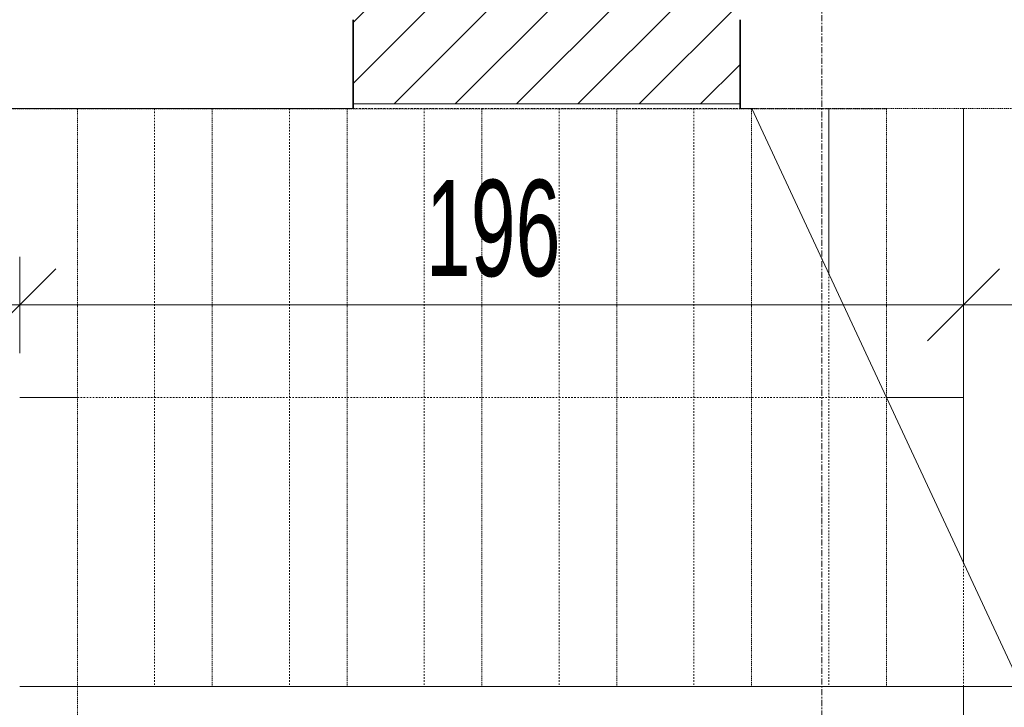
# Model space of a CAD drawing. Header units: millimetres. Extents: x -57350 to 14871, y -25411 to 16830.
# Tile 32 of 66: x -31499 to -29455, y 4172 to 5600. Entities that reach past the tile are written whole.
import ezdxf

# ---------------------------------------------------------------- set-up
doc = ezdxf.new("R2010")
doc.units = ezdxf.units.MM
for name, pattern in [('Kreska', [6.35, 3.175, -3.175]), ('Linia siatki', [22.225, 12.7, -3.175, 3.175, -3.175]), ('Ponad', [3.96875, 2.38125, -1.5875])]:
    doc.linetypes.add(name, pattern=pattern)
for name, color, linetype, lineweight in [('A-ANNO-DIMS', 7, 'Continuous', 5), ('A-ANNO-DIMS-100', 7, 'Continuous', 5), ('A-WALL', 7, 'Continuous', 5), ('A-WALL-PATT', 7, 'Continuous', 35), ('S-GRID', 7, 'Continuous', 5), ('S-STRS', 7, 'Continuous', 5), ('S-STRS-ANNO', 7, 'Continuous', 5), ('S-STRS-HDLN', 7, 'Kreska', 5), ('S-STRS-MBND', 7, 'Ponad', 5)]:
    doc.layers.add(name, color=color, linetype=linetype, lineweight=lineweight)
doc.layers.add('A-DETL-HDLN', color=7, linetype='Kreska', lineweight=5, true_color=0x00a600)
doc.styles.add('Arial_5', font='arial.ttf', dxfattribs={"width": 0.6, "height": 200})
doc.dimstyles.new('standard_wielkość_otworów', dxfattribs={"dimscale": 304.8, "dimtxt": 204.05188, "dimasz": 0.492126, "dimexe": 0.328084, "dimexo": 0.0625, "dimgap": 0, "dimtad": 1, "dimdec": 0, "dimlfac": 0.1, "dimzin": 0, "dimdsep": 46, "dimtxsty": 'Arial_5', "dimblk1": 'OBLIQUE', "dimblk2": 'OBLIQUE', "dimsah": 1, "dimcen": 0.09, "dimazin": 0, "dimtfac": 1, "dimtdec": 4, "dimtix": 1, "dimtmove": 0, "dimatfit": 3, "dimfxl": 0.328084, "dimfxlon": 1, "dimtvp": 1, "dimtolj": 1, "dimtzin": 0, "dimarcsym": 2})

# ---------------------------------------------------------------- blocks, each defined once
blk = doc.blocks.new('DIMBLOCK278-RZUT PIĘTRA I')
at = {"layer": 'A-ANNO-DIMS-100', "color": 250, "true_color": 0x303030, "transparency": 16777216}
for p, q in [((-32899.4, 5007.9), (-32899.4, 5107.9)), ((-31499.4, 5007.9), (-31499.4, 5107.9)), ((-32899.4, 5007.9), (-32824.4, 5082.9)), ((-31499.4, 5007.9), (-31424.4, 5082.9)), ((-32899.4, 5007.9), (-32974.4, 4932.9)), ((-32899.4, 5007.9), (-31499.4, 5007.9)), ((-32899.4, 5007.9), (-32899.4, 4907.9)), ((-31499.4, 5007.9), (-31574.4, 4932.9)), ((-31499.4, 5007.9), (-31499.4, 4907.9))]:
    blk.add_line(p, q, dxfattribs=at)
at = {"layer": 'A-ANNO-DIMS-100', "color": 0, "transparency": 16777216, "insert": (-32336, 5267.5), "char_height": 200, "width": 327.739, "attachment_point": 1, "line_spacing_factor": 0.941778, "style": 'Arial_5'}
blk.add_mtext('140', dxfattribs=at)
blk = doc.blocks.new('_Oblique')
at = {"color": 0, "linetype": 'ByBlock', "lineweight": -2}
blk.add_line((-0.5, -0.5), (0.5, 0.5), dxfattribs=at)
blk = doc.blocks.new('DIMBLOCK279-RZUT PIĘTRA I')
at = {"layer": 'A-ANNO-DIMS-100', "color": 250, "true_color": 0x303030, "transparency": 16777216}
for p, q in [((-31499.4, 5007.9), (-31499.4, 5107.9)), ((-29539.4, 5007.9), (-29539.4, 5107.9)), ((-31499.4, 5007.9), (-31424.4, 5082.9)), ((-29539.4, 5007.9), (-29464.4, 5082.9)), ((-31499.4, 5007.9), (-31574.4, 4932.9)), ((-31499.4, 5007.9), (-29539.4, 5007.9)), ((-31499.4, 5007.9), (-31499.4, 4907.9)), ((-29539.4, 5007.9), (-29614.4, 4932.9)), ((-29539.4, 5007.9), (-29539.4, 4907.9))]:
    blk.add_line(p, q, dxfattribs=at)
at = {"layer": 'A-ANNO-DIMS-100', "color": 0, "transparency": 16777216, "insert": (-30656, 5267.5), "char_height": 200, "width": 327.739, "attachment_point": 1, "line_spacing_factor": 0.941778, "style": 'Arial_5'}
blk.add_mtext('196', dxfattribs=at)
blk = doc.blocks.new('DIMBLOCK280-RZUT PIĘTRA I')
at = {"layer": 'A-ANNO-DIMS-100', "color": 250, "true_color": 0x303030, "transparency": 16777216}
for p, q in [((-29539.4, 5007.9), (-29539.4, 5107.9)), ((-28139.4, 5007.9), (-28139.4, 5107.9)), ((-29539.4, 5007.9), (-29464.4, 5082.9)), ((-28139.4, 5007.9), (-28064.4, 5082.9)), ((-29539.4, 5007.9), (-29614.4, 4932.9)), ((-29539.4, 5007.9), (-28139.4, 5007.9)), ((-29539.4, 5007.9), (-29539.4, 4907.9)), ((-28139.4, 5007.9), (-28214.4, 4932.9)), ((-28139.4, 5007.9), (-28139.4, 4907.9))]:
    blk.add_line(p, q, dxfattribs=at)
at = {"layer": 'A-ANNO-DIMS-100', "color": 0, "transparency": 16777216, "insert": (-28976, 5267.5), "char_height": 200, "width": 327.739, "attachment_point": 1, "line_spacing_factor": 0.941778, "style": 'Arial_5'}
blk.add_mtext('140', dxfattribs=at)

msp = doc.modelspace()

# ---------------------------------------------------------------- hatches: boundary and pattern name
at = {"layer": 'A-WALL-PATT', "lineweight": 5, "true_color": 0x787878}
h = msp.add_hatch(dxfattribs=at)
h.set_pattern_fill('FP_6', color=8, style=0, pattern_type=2)
h.set_pattern_definition([(45, (0, 0), (-63.6396, 63.6396), [])])
h.paths.add_polyline_path([(-28129.41602, 5425.19255), (-27889.41602, 5425.19255), (-27889.41602, 5665.19255), (-28723.49602, 5665.19255), (-28723.49602, 5425.19255)])
h.paths.add_polyline_path([(-30003.49602, 5425.19255), (-30003.49602, 5665.19255), (-30807.17602, 5665.19255), (-30807.17602, 5425.19255)])
h.paths.add_polyline_path([(-32087.17602, 5425.19255), (-32087.17602, 5665.19255), (-32909.41602, 5665.19255), (-32909.41602, 5425.19255), (-32839.66636, 5425.19255)])

# ---------------------------------------------------------------- linework, layer by layer
at = {"layer": 'A-DETL-HDLN'}
for p, q in [((-31379.36641, 4815.59255), (-31219.41602, 4815.59255)), ((-31219.41602, 4815.59255), (-30939.41602, 4815.59255)), ((-30939.41602, 4815.59255), (-30659.41602, 4815.59255)), ((-30659.41602, 4815.59255), (-30379.41602, 4815.59255)), ((-30379.41602, 4815.59255), (-30099.41602, 4815.59255)), ((-30099.41602, 4815.59255), (-29819.41602, 4815.59255)), ((-29819.41602, 4815.59255), (-29699.46563, 4815.59255))]:
    msp.add_line(p, q, dxfattribs=at)
at = {"layer": 'A-WALL', "lineweight": 35}
for p, q in [((-30807.17602, 5600.14294), (-30807.17602, 5415.19255)), ((-30003.49602, 5415.19255), (-30003.49602, 5600.14294))]:
    msp.add_line(p, q, dxfattribs=at)
at = {"layer": 'A-WALL'}
msp.add_line((-30003.49602, 5425.19255), (-30807.17602, 5425.19255), dxfattribs=at)
at = {"layer": 'S-GRID', "linetype": 'Linia siatki'}
msp.add_line((-29833.41602, 10521.57226), (-29833.41602, -21375.48764), dxfattribs=at)
at = {"layer": 'S-STRS'}
for p, q in [((-31499.41602, 5415.59255), (-32087.17602, 5415.59255)), ((-31499.41602, 5415.59255), (-31379.41602, 5415.59255)), ((-31379.41602, 5415.59255), (-31379.41602, 5415.24216)), ((-31379.41602, 5415.59255), (-31099.41602, 5415.59255)), ((-31099.41602, 5415.59255), (-30819.41602, 5415.59255)), ((-31099.41602, 5415.59255), (-31099.41602, 5415.24216)), ((-30819.41602, 5415.59255), (-30807.17602, 5415.59255)), ((-30819.41602, 5415.59255), (-30819.41602, 5415.24216)), ((-30003.49602, 5415.59255), (-29979.41602, 5415.59255)), ((-29979.41602, 5415.59255), (-29979.20062, 5415.59255)), ((-29979.41602, 5415.59255), (-29979.41602, 5415.24216)), ((-29819.41602, 5415.59255), (-29819.41602, 5073.05076)), ((-29539.41602, 5415.59255), (-29539.41602, 4472.58883)), ((-29819.41602, 5072.81599), (-29819.41602, 5072.73541)), ((-31499.41602, 4215.59255), (-31379.41602, 4215.59255)), ((-31379.41602, 4215.59255), (-31099.41602, 4215.59255)), ((-31099.41602, 4215.59255), (-30819.41602, 4215.59255)), ((-30819.41602, 4215.59255), (-30539.41602, 4215.59255)), ((-30539.41602, 4215.59255), (-30259.41602, 4215.59255)), ((-30259.41602, 4215.59255), (-29979.41602, 4215.59255)), ((-29979.41602, 4215.59255), (-29699.41602, 4215.59255)), ((-29699.41602, 4215.59255), (-29419.63143, 4215.59255)), ((-29539.41602, 4215.59255), (-29539.41602, 4115.59255))]:
    msp.add_line(p, q, dxfattribs=at)
at = {"layer": 'S-STRS', "linetype": 'Ponad'}
for p, q in [((-31379.41602, 5415.59255), (-31379.41602, 5415.24216)), ((-31099.41602, 5415.59255), (-31099.41602, 5415.24216)), ((-30819.41602, 5415.59255), (-30819.41602, 5415.24216)), ((-29979.41602, 5415.59255), (-29979.41602, 5415.24216)), ((-29819.41602, 5415.59255), (-29819.41602, 5073.05076)), ((-29539.41602, 5415.59255), (-29539.41602, 4472.58883)), ((-29819.41602, 5072.81599), (-29819.41602, 5072.73541))]:
    msp.add_line(p, q, dxfattribs=at)
at = {"layer": 'S-STRS-ANNO'}
for p, q in [((-31499.41602, 4815.59255), (-31379.41602, 4815.59255)), ((-29699.41602, 4815.59255), (-29539.41602, 4815.59255))]:
    msp.add_line(p, q, dxfattribs=at)
at = {"layer": 'S-STRS-HDLN'}
for p, q in [((-31499.41602, 5415.59255), (-31499.41602, 5415.24216)), ((-31499.41602, 5415.59255), (-31499.41602, 5415.24216)), ((-31219.41602, 5415.59255), (-31219.41602, 4215.59255)), ((-31219.41602, 5415.59255), (-31219.41602, 4215.59255)), ((-30939.41602, 5415.59255), (-30939.41602, 4215.59255)), ((-30939.41602, 5415.59255), (-30939.41602, 4215.59255)), ((-30807.12641, 5415.59255), (-30539.41602, 5415.59255)), ((-30659.41602, 5415.59255), (-30659.41602, 4215.59255)), ((-30659.41602, 5415.59255), (-30659.41602, 4215.59255)), ((-30539.41602, 5415.59255), (-30259.41602, 5415.59255)), ((-30539.41602, 5415.59255), (-30539.41602, 5415.24216)), ((-30539.41602, 5415.59255), (-30539.41602, 5415.24216)), ((-30379.41602, 5415.59255), (-30379.41602, 4215.59255)), ((-30379.41602, 5415.59255), (-30379.41602, 4215.59255)), ((-30259.41602, 5415.59255), (-30003.54563, 5415.59255)), ((-30259.41602, 5415.59255), (-30259.41602, 5415.24216)), ((-30259.41602, 5415.59255), (-30259.41602, 5415.24216)), ((-30099.41602, 5415.59255), (-30099.41602, 4215.59255)), ((-30099.41602, 5415.59255), (-30099.41602, 4215.59255)), ((-29819.41602, 5072.6858), (-29819.41602, 4215.59255)), ((-29819.41602, 5072.6858), (-29819.41602, 4215.59255)), ((-29539.41602, 4472.35405), (-29539.41602, 4215.59255)), ((-29539.41602, 4472.35405), (-29539.41602, 4215.59255))]:
    msp.add_line(p, q, dxfattribs=at)
at = {"layer": 'S-STRS-MBND'}
for p, q in [((-31379.41602, 5415.19255), (-32899.41602, 5415.19255)), ((-31379.41602, 5415.19255), (-31379.41602, 4215.19255)), ((-31379.41602, 5415.19255), (-29699.41602, 5415.19255)), ((-31379.41602, 5415.19255), (-31379.41602, 4215.19255)), ((-31099.41602, 5415.19255), (-31099.41602, 4215.19255)), ((-31099.41602, 5415.19255), (-31099.41602, 4215.19255)), ((-30819.41602, 5415.19255), (-30819.41602, 4215.19255)), ((-30819.41602, 5415.19255), (-30819.41602, 4215.19255)), ((-30539.41602, 5415.19255), (-30539.41602, 4215.19255)), ((-30539.41602, 5415.19255), (-30539.41602, 4215.19255)), ((-30259.41602, 5415.19255), (-30259.41602, 4215.19255)), ((-30259.41602, 5415.19255), (-30259.41602, 4215.19255)), ((-29979.41602, 5415.19255), (-29979.41602, 4215.19255)), ((-29979.41602, 5415.19255), (-29979.41602, 4215.19255)), ((-29979.20062, 5415.59255), (-29419.41602, 5415.59255)), ((-29699.41602, 5415.59255), (-29699.41602, 5415.24216)), ((-29699.41602, 5415.59255), (-29699.41602, 5415.24216)), ((-29699.41602, 5415.19255), (-29699.41602, 4215.19255)), ((-31379.41602, 4115.59255), (-31379.41602, 4215.19255)), ((-31379.41602, 4215.19255), (-29699.41602, 4215.19255))]:
    msp.add_line(p, q, dxfattribs=at)
at = {"layer": 'S-STRS-MBND', "linetype": 'Continuous'}
msp.add_line((-29419.63143, 4215.59255), (-29979.20062, 5415.59255), dxfattribs=at)

# ---------------------------------------------------------------- dimensions: what is measured, and where the dimension line sits
at = {"layer": 'A-ANNO-DIMS', "color": 250, "true_color": 0x303030}
for base, p1, p2, override, picture, middle in [((-31499.41602, 5007.88726), (-32899.41602, 5107.88726), (-31499.41602, 5107.88726), {"dimpost": '<>', "dimfxl": 1400}, 'DIMBLOCK278-RZUT PIĘTRA I', (-32199.41602, 5110.00186)), ((-29539.41602, 5007.88726), (-31499.41602, 5107.88726), (-29539.41602, 5107.88726), {"dimpost": '<>', "dimfxl": 1960}, 'DIMBLOCK279-RZUT PIĘTRA I', (-30519.41602, 5110.00186)), ((-28139.41602, 5007.88726), (-29539.41602, 5107.88726), (-28139.41602, 5107.88726), {"dimpost": '<>', "dimfxl": 1400}, 'DIMBLOCK280-RZUT PIĘTRA I', (-28839.41602, 5110.00186))]:
    dim = msp.add_linear_dim(base=base, p1=p1, p2=p2, dimstyle='standard_wielkość_otworów', override=override, dxfattribs=at)
    dim.commit()
    dim.dimension.update_dxf_attribs({"geometry": picture, "text_midpoint": middle})

doc.saveas('drawing.dxf')
